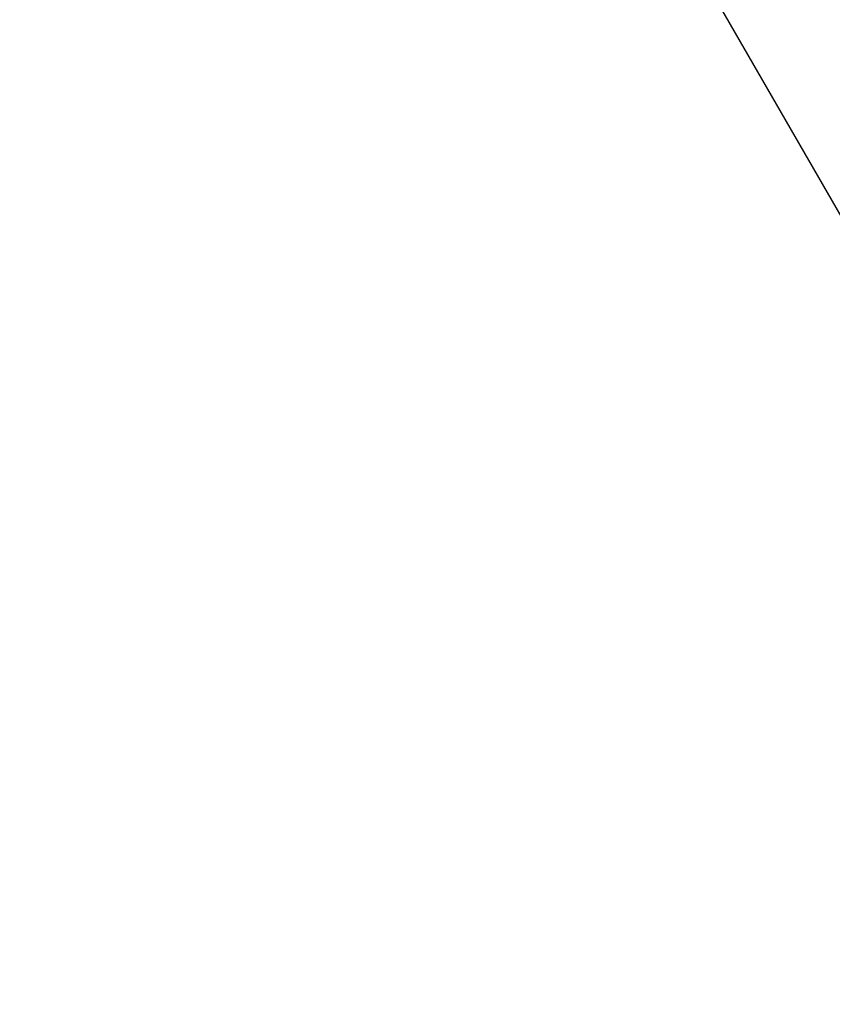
# Model space of a CAD drawing. Extents: x 0 to 712, y 0 to 712.
# Tile 222 of 256: x 237.105 to 237.715, y 293.876 to 294.616. Entities that reach past the tile are written whole.
import ezdxf

# ---------------------------------------------------------------- set-up
doc = ezdxf.new("R2010")
doc.units = 0
doc.header["$LTSCALE"] = 25.4
doc.layers.get('0').update_dxf_attribs({"color": 13, "linetype": 'CONTINUOUS'})

# ---------------------------------------------------------------- blocks, each defined once
blk = doc.blocks.new('GRUPUJ_12')
at = {"color": 0}
mesh = blk.add_polyface(dxfattribs=at)
corners = [(235.71707, 298.11303, 403.84665), (235.71707, 302.28621, 403.84665), (235.5607, 300.19962, 403.84665), (236.18268, 296.07304, 403.84665), (236.18268, 304.32619, 403.84665), (236.94714, 294.12524, 403.84665), (236.94714, 306.27399, 403.84665), (237.99335, 292.31314, 403.84665), (237.99335, 308.0861, 403.84665), (239.29797, 290.6772, 403.84665), (239.29797, 309.72203, 403.84665), (240.83185, 289.25397, 403.84665), (240.83185, 311.14526, 403.84665), (242.5607, 288.07526, 403.84665), (242.5607, 312.32397, 403.84665), (244.44592, 287.16738, 403.84665), (244.44592, 313.23185, 403.84665), (246.4454, 286.55063, 403.84665), (246.4454, 313.84861, 403.84665), (248.51447, 286.23876, 403.84665), (248.51447, 314.16047, 403.84665), (250.60693, 286.23876, 403.84665), (250.60693, 314.16047, 403.84665), (252.67599, 286.55063, 403.84665), (252.67599, 313.84861, 403.84665), (254.67548, 287.16738, 403.84665), (254.67548, 313.23185, 403.84665), (256.5607, 288.07526, 403.84665), (256.5607, 312.32397, 403.84665), (258.28955, 289.25397, 403.84665), (258.28955, 311.14526, 403.84665), (259.82343, 290.6772, 403.84665), (259.82343, 309.72203, 403.84665), (261.12805, 292.31314, 403.84665), (261.12805, 308.0861, 403.84665), (262.17426, 294.12524, 403.84665), (262.17426, 306.27399, 403.84665), (262.93872, 296.07304, 403.84665), (262.93872, 304.32619, 403.84665), (263.40433, 298.11303, 403.84665), (263.40433, 302.28621, 403.84665), (263.5607, 300.19962, 403.84665)]
mesh.append_faces([[corners[k] for k in face] for face in [(0, 1, 2), (40, 39, 41)]], dxfattribs={"vtx0": -1, "color": 0})
mesh.append_faces([[corners[k] for k in face] for face in [(1, 3, 4), (4, 5, 6), (6, 7, 8), (8, 9, 10), (10, 11, 12), (12, 13, 14), (14, 15, 16), (16, 17, 18), (18, 19, 20), (20, 21, 22), (22, 23, 24), (24, 25, 26), (26, 27, 28), (28, 29, 30), (30, 31, 32), (32, 33, 34), (34, 35, 36), (36, 37, 38), (38, 39, 40)]], dxfattribs={"vtx0": -1, "vtx1": -1, "color": 0})
mesh.append_faces([[corners[k] for k in face] for face in [(1, 0, 3), (4, 3, 5), (6, 5, 7), (8, 7, 9), (10, 9, 11), (12, 11, 13), (14, 13, 15), (16, 15, 17), (18, 17, 19), (20, 19, 21), (22, 21, 23), (24, 23, 25), (26, 25, 27), (28, 27, 29), (30, 29, 31), (32, 31, 33), (34, 33, 35), (36, 35, 37), (38, 37, 39)]], dxfattribs={"vtx0": -1, "vtx2": -1, "color": 0})
mesh = blk.add_polyface(dxfattribs=at)
corners = [(236.82489, 291.51648, 403.26089), (236.25757, 293.79316, 403.69443), (235.67297, 293.51164, 403.26089), (237.36099, 291.88199, 403.69443)]
mesh.append_faces([[corners[k] for k in face] for face in [(0, 1, 2), (1, 0, 3)]], dxfattribs={"vtx0": -1, "color": 0})
blk = doc.blocks.new('CRISTAL-L-7631-7630_STL')
at = {"color": 8}
blk.add_blockref('GRUPUJ_12', (146.53418, -354.22995, 165.37241), dxfattribs=at)
blk = doc.blocks.new('GRUPUJ_11')
at = {"color": 0}
blk.add_blockref('CRISTAL-L-7631-7630_STL', (-144.99028, 356.0603, -7.21906), dxfattribs=at)

msp = doc.modelspace()

# ---------------------------------------------------------------- block references
at = {"color": 0}
msp.add_blockref('GRUPUJ_11', (0, 0), dxfattribs=at)

doc.saveas('drawing.dxf')
